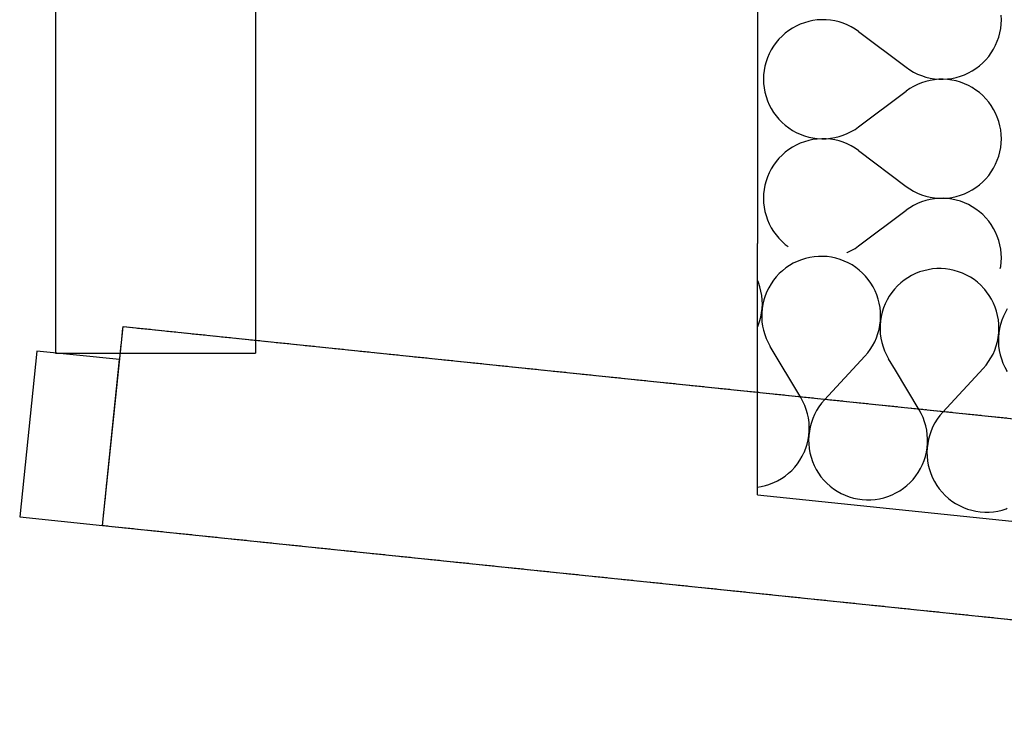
# Model space of a CAD drawing. Extents: x -18402 to 10376, y -5092 to 34139.
# Tile 61 of 78: x 4331 to 4390, y -2750 to -2707. Entities that reach past the tile are written whole.
import ezdxf

# ---------------------------------------------------------------- set-up
doc = ezdxf.new("R2010")
doc.units = 0
doc.linetypes.add('rdc_02$0$Tirets A', pattern=[2.2, 1.1, -1.1])
for name, color, linetype in [('0_XREF', 251, 'Continuous'), ('rdc_02$0$0._Étage_1_02-04 Mur.Construction', 251, 'Continuous'), ('rdc_02$0$0._Étage_1_02-05 Poteau.Construction', 251, 'Continuous'), ('rdc_02$0$0._Étage_1_02-06 Poutre.Construction', 251, 'Continuous'), ('rdc_02$0$0._Étage_1_A-AREA-____-OTLN.Modèle IFC', 251, 'Continuous')]:
    doc.layers.add(name, color=color, linetype=linetype)

# ---------------------------------------------------------------- blocks, each defined once
blk = doc.blocks.new('*X246', base_point=(-8045.97, -58706.23))
at = {"layer": 'rdc_02$0$0._Étage_1_02-04 Mur.Construction', "linetype": 'Continuous', "ltscale": 0.1}
for p, q in [((43771.51, -27217.57), (43769.23, -27218.89)), ((43773.88, -27216.42), (43771.51, -27217.57)), ((43776.33, -27215.45), (43773.88, -27216.42)), ((43778.85, -27214.67), (43776.33, -27215.45)), ((43781.41, -27214.07), (43778.85, -27214.67)), ((43784.02, -27213.66), (43781.41, -27214.07)), ((43786.64, -27213.45), (43784.02, -27213.66)), ((43789.28, -27213.43), (43786.64, -27213.45)), ((43791.91, -27213.6), (43789.28, -27213.43)), ((43794.52, -27213.97), (43791.91, -27213.6)), ((43797.09, -27214.53), (43794.52, -27213.97)), ((43799.62, -27215.27), (43797.09, -27214.53)), ((43802.09, -27216.21), (43799.62, -27215.27)), ((43804.48, -27217.32), (43802.09, -27216.21)), ((43806.78, -27218.6), (43804.48, -27217.32)), ((43763.05, -27223.8), (43761.25, -27225.73)), ((43764.99, -27222.02), (43763.05, -27223.8)), ((43767.05, -27220.38), (43764.99, -27222.02)), ((43769.23, -27218.89), (43767.05, -27220.38)), ((43808.98, -27220.05), (43806.78, -27218.6)), ((43811.07, -27221.66), (43808.98, -27220.05)), ((43813.03, -27223.42), (43811.07, -27221.66)), ((43814.86, -27225.32), (43813.03, -27223.42)), ((43844.93, -27223.77), (43842.56, -27224.91)), ((43847.38, -27222.8), (43844.93, -27223.77)), ((43849.9, -27222.01), (43847.38, -27222.8)), ((43852.46, -27221.41), (43849.9, -27222.01)), ((43855.07, -27221), (43852.46, -27221.41)), ((43857.69, -27220.79), (43855.07, -27221)), ((43860.33, -27220.77), (43857.69, -27220.79)), ((43862.96, -27220.94), (43860.33, -27220.77)), ((43865.57, -27221.31), (43862.96, -27220.94)), ((43868.14, -27221.87), (43865.57, -27221.31)), ((43870.67, -27222.62), (43868.14, -27221.87)), ((43873.14, -27223.55), (43870.67, -27222.62)), ((43875.53, -27224.66), (43873.14, -27223.55)), ((43750.6, -27229.18), (43750, -27227.74)), ((43751.44, -27231.68), (43750.6, -27229.18)), ((43758.11, -27229.95), (43756.77, -27232.23)), ((43759.6, -27227.78), (43758.11, -27229.95)), ((43761.25, -27225.73), (43759.6, -27227.78)), ((43816.54, -27227.34), (43814.86, -27225.32)), ((43818.07, -27229.49), (43816.54, -27227.34)), ((43819.44, -27231.74), (43818.07, -27229.49)), ((43836.04, -27229.36), (43834.1, -27231.15)), ((43838.1, -27227.72), (43836.04, -27229.36)), ((43840.28, -27226.23), (43838.1, -27227.72)), ((43842.56, -27224.91), (43840.28, -27226.23)), ((43877.83, -27225.94), (43875.53, -27224.66)), ((43880.03, -27227.39), (43877.83, -27225.94)), ((43882.12, -27229), (43880.03, -27227.39)), ((43884.08, -27230.76), (43882.12, -27229)), ((43752.09, -27234.23), (43751.44, -27231.68)), ((43752.56, -27236.83), (43752.09, -27234.23)), ((43755.61, -27234.6), (43754.63, -27237.04)), ((43756.77, -27232.23), (43755.61, -27234.6)), ((43820.63, -27234.09), (43819.44, -27231.74)), ((43821.65, -27236.52), (43820.63, -27234.09)), ((43830.65, -27235.13), (43829.16, -27237.3)), ((43832.3, -27233.07), (43830.65, -27235.13)), ((43834.1, -27231.15), (43832.3, -27233.07)), ((43885.91, -27232.66), (43884.08, -27230.76)), ((43886.49, -27233.36), (43885.91, -27232.66)), ((43752.83, -27239.45), (43752.56, -27236.83)), ((43752.78, -27244.72), (43752.9, -27242.08)), ((43753.22, -27242.12), (43752.8, -27244.72)), ((43752.9, -27242.08), (43752.83, -27239.45)), ((43753.83, -27239.55), (43753.22, -27242.12)), ((43754.63, -27237.04), (43753.83, -27239.55)), ((43822.49, -27239.02), (43821.65, -27236.52)), ((43823.15, -27241.57), (43822.49, -27239.02)), ((43823.61, -27244.17), (43823.15, -27241.57)), ((43826.66, -27241.94), (43825.68, -27244.38)), ((43827.82, -27239.57), (43826.66, -27241.94)), ((43829.16, -27237.3), (43827.82, -27239.57)), ((43751.96, -27249.92), (43752.47, -27247.33)), ((43752.47, -27247.33), (43752.78, -27244.72)), ((43752.57, -27247.34), (43752.53, -27249.98)), ((43752.8, -27244.72), (43752.57, -27247.34)), ((43823.88, -27246.79), (43823.61, -27244.17)), ((43823.95, -27249.42), (43823.88, -27246.79)), ((43824.88, -27246.89), (43824.27, -27249.46)), ((43825.68, -27244.38), (43824.88, -27246.89)), ((43750.39, -27254.95), (43751.27, -27252.46)), ((43751.27, -27252.46), (43751.96, -27249.92)), ((43752.53, -27249.98), (43752.69, -27252.61)), ((43752.69, -27252.61), (43753.05, -27255.22)), ((43823.52, -27254.67), (43823.83, -27252.06)), ((43823.85, -27252.06), (43823.62, -27254.68)), ((43823.83, -27252.06), (43823.95, -27249.42)), ((43824.27, -27249.46), (43823.85, -27252.06)), ((43750, -27255.83), (43750.39, -27254.95)), ((43753.05, -27255.22), (43753.59, -27257.8)), ((43753.59, -27257.8), (43754.33, -27260.33)), ((43821.44, -27262.29), (43822.32, -27259.8)), ((43822.32, -27259.8), (43823.01, -27257.26)), ((43823.01, -27257.26), (43823.52, -27254.67)), ((43823.62, -27254.68), (43823.58, -27257.32)), ((43823.58, -27257.32), (43823.74, -27259.95)), ((43754.33, -27260.33), (43755.25, -27262.8)), ((43755.25, -27262.8), (43756.34, -27265.2)), ((43756.34, -27265.2), (43757.62, -27267.5)), ((43819.14, -27267.03), (43820.38, -27264.7)), ((43820.38, -27264.7), (43821.44, -27262.29)), ((43823.74, -27259.95), (43824.1, -27262.56)), ((43824.1, -27262.56), (43824.64, -27265.14)), ((43824.64, -27265.14), (43825.38, -27267.67)), ((43775.99, -27298.13), (43757.62, -27267.5)), ((43814.46, -27273.38), (43816.17, -27271.38)), ((43816.17, -27271.38), (43817.74, -27269.26)), ((43817.74, -27269.26), (43819.14, -27267.03)), ((43825.38, -27267.67), (43826.3, -27270.14)), ((43826.3, -27270.14), (43827.39, -27272.54)), ((43790.2, -27299.59), (43814.46, -27273.38)), ((43827.39, -27272.54), (43828.67, -27274.85)), ((43832.82, -27281.77), (43828.67, -27274.85)), ((43777.27, -27300.43), (43775.99, -27298.13)), ((43778.36, -27302.83), (43777.27, -27300.43)), ((43790.2, -27299.59), (43788.49, -27301.59)), ((43779.28, -27305.3), (43778.36, -27302.83)), ((43780.02, -27307.83), (43779.28, -27305.3)), ((43785.52, -27305.94), (43784.28, -27308.27)), ((43786.92, -27303.71), (43785.52, -27305.94)), ((43788.49, -27301.59), (43786.92, -27303.71)), ((43780.56, -27310.41), (43780.02, -27307.83)), ((43780.92, -27313.02), (43780.56, -27310.41)), ((43781.08, -27315.65), (43780.92, -27313.02)), ((43783.22, -27310.69), (43782.34, -27313.17)), ((43784.28, -27308.27), (43783.22, -27310.69)), ((43780.81, -27320.91), (43781.04, -27318.29)), ((43781.14, -27318.3), (43780.83, -27320.91)), ((43781.04, -27318.29), (43781.08, -27315.65)), ((43781.65, -27315.71), (43781.14, -27318.3)), ((43782.34, -27313.17), (43781.65, -27315.71)), ((43779.78, -27326.08), (43780.39, -27323.51)), ((43780.39, -27323.51), (43780.81, -27320.91)), ((43780.83, -27320.91), (43780.71, -27323.55)), ((43780.71, -27323.55), (43780.78, -27326.18)), ((43778, -27331.03), (43778.98, -27328.59)), ((43778.98, -27328.59), (43779.78, -27326.08)), ((43780.78, -27326.18), (43781.02, -27328.5)), ((43777.83, -27331.38), (43778, -27331.03)), ((43750, -27351.9), (43752.2, -27351.56)), ((43752.2, -27351.56), (43754.76, -27350.96)), ((43754.76, -27350.96), (43756.83, -27350.32))]:
    blk.add_line(p, q, dxfattribs=at)
blk = doc.blocks.new('*X249', base_point=(-8045.97, -58706.23))
at = {"layer": 'rdc_02$0$0._Étage_1_02-04 Mur.Construction', "linetype": 'Continuous', "ltscale": 0.1}
for p, q in [((43887.59, -27234.69), (43886.49, -27233.36)), ((43889.12, -27236.83), (43887.59, -27234.69)), ((43890.49, -27239.09), (43889.12, -27236.83)), ((43891.68, -27241.43), (43890.49, -27239.09)), ((43892.7, -27243.86), (43891.68, -27241.43)), ((43893.54, -27246.36), (43892.7, -27243.86)), ((43894.2, -27248.92), (43893.54, -27246.36)), ((43898.87, -27246.91), (43897.71, -27249.28)), ((43900, -27244.99), (43898.87, -27246.91)), ((43894.66, -27251.51), (43894.2, -27248.92)), ((43894.93, -27254.13), (43894.66, -27251.51)), ((43896.73, -27251.72), (43895.93, -27254.24)), ((43897.71, -27249.28), (43896.73, -27251.72)), ((43894.57, -27262.02), (43894.88, -27259.4)), ((43894.9, -27259.4), (43894.67, -27262.03)), ((43894.88, -27259.4), (43895, -27256.77)), ((43895.32, -27256.8), (43894.9, -27259.4)), ((43895, -27256.77), (43894.93, -27254.13)), ((43895.93, -27254.24), (43895.32, -27256.8)), ((43893.37, -27267.14), (43894.06, -27264.6)), ((43894.06, -27264.6), (43894.57, -27262.02)), ((43894.67, -27262.03), (43894.63, -27264.66)), ((43894.63, -27264.66), (43894.79, -27267.29)), ((43891.43, -27272.04), (43892.49, -27269.63)), ((43892.49, -27269.63), (43893.37, -27267.14)), ((43894.79, -27267.29), (43895.15, -27269.9)), ((43895.15, -27269.9), (43895.69, -27272.48)), ((43887.22, -27278.72), (43888.79, -27276.6)), ((43888.79, -27276.6), (43890.19, -27274.37)), ((43890.19, -27274.37), (43891.43, -27272.04)), ((43895.69, -27272.48), (43896.43, -27275.01)), ((43896.43, -27275.01), (43897.35, -27277.48)), ((43897.35, -27277.48), (43898.44, -27279.88)), ((43847.04, -27305.47), (43832.82, -27281.77)), ((43861.25, -27306.94), (43885.51, -27280.72)), ((43885.51, -27280.72), (43887.22, -27278.72)), ((43898.44, -27279.88), (43899.72, -27282.19)), ((43900, -27282.66), (43899.72, -27282.19)), ((43848.32, -27307.78), (43847.04, -27305.47)), ((43861.25, -27306.94), (43859.54, -27308.94)), ((43849.41, -27310.17), (43848.32, -27307.78)), ((43850.33, -27312.64), (43849.41, -27310.17)), ((43851.07, -27315.17), (43850.33, -27312.64)), ((43857.97, -27311.06), (43856.57, -27313.29)), ((43859.54, -27308.94), (43857.97, -27311.06)), ((43851.61, -27317.75), (43851.07, -27315.17)), ((43851.97, -27320.36), (43851.61, -27317.75)), ((43854.27, -27318.03), (43853.39, -27320.51)), ((43855.33, -27315.61), (43854.27, -27318.03)), ((43856.57, -27313.29), (43855.33, -27315.61)), ((43852.13, -27322.99), (43851.97, -27320.36)), ((43852.09, -27325.63), (43852.13, -27322.99)), ((43852.7, -27323.05), (43852.19, -27325.64)), ((43853.39, -27320.51), (43852.7, -27323.05)), ((43781.02, -27328.5), (43781.05, -27328.8)), ((43781.05, -27328.8), (43781.51, -27331.4)), ((43850.83, -27333.42), (43851.44, -27330.86)), ((43851.44, -27330.86), (43851.86, -27328.26)), ((43851.88, -27328.26), (43851.76, -27330.89)), ((43851.76, -27330.89), (43851.83, -27333.52)), ((43851.86, -27328.26), (43852.09, -27325.63)), ((43852.19, -27325.64), (43851.88, -27328.26)), ((43774.01, -27337.85), (43775.5, -27335.68)), ((43775.5, -27335.68), (43776.84, -27333.4)), ((43776.84, -27333.4), (43777.83, -27331.38)), ((43781.51, -27331.4), (43782.17, -27333.95)), ((43782.17, -27333.95), (43783.01, -27336.45)), ((43783.01, -27336.45), (43784.03, -27338.88)), ((43849.05, -27338.38), (43850.03, -27335.93)), ((43850.03, -27335.93), (43850.83, -27333.42)), ((43851.83, -27333.52), (43852.1, -27336.15)), ((43852.1, -27336.15), (43852.57, -27338.74)), ((43768.62, -27343.61), (43770.56, -27341.83)), ((43770.56, -27341.83), (43772.36, -27339.9)), ((43772.36, -27339.9), (43774.01, -27337.85)), ((43784.03, -27338.88), (43785.22, -27341.23)), ((43785.22, -27341.23), (43786.59, -27343.48)), ((43846.55, -27343.02), (43847.89, -27340.74)), ((43847.89, -27340.74), (43849.05, -27338.38)), ((43852.57, -27338.74), (43853.22, -27341.29)), ((43853.22, -27341.29), (43854.06, -27343.79)), ((43759.73, -27349.21), (43762.1, -27348.06)), ((43762.1, -27348.06), (43764.38, -27346.74)), ((43764.38, -27346.74), (43766.56, -27345.25)), ((43766.56, -27345.25), (43768.62, -27343.61)), ((43786.59, -27343.48), (43788.12, -27345.63)), ((43788.12, -27345.63), (43789.8, -27347.66)), ((43789.8, -27347.66), (43791.63, -27349.55)), ((43841.61, -27349.17), (43843.41, -27347.24)), ((43843.41, -27347.24), (43845.06, -27345.19)), ((43845.06, -27345.19), (43846.55, -27343.02)), ((43854.06, -27343.79), (43855.08, -27346.22)), ((43855.08, -27346.22), (43856.27, -27348.57)), ((43856.27, -27348.57), (43857.64, -27350.82)), ((43756.83, -27350.32), (43757.28, -27350.18)), ((43757.28, -27350.18), (43759.73, -27349.21)), ((43791.63, -27349.55), (43793.59, -27351.31)), ((43793.59, -27351.31), (43795.68, -27352.92)), ((43795.68, -27352.92), (43797.88, -27354.37)), ((43797.88, -27354.37), (43800.18, -27355.66)), ((43833.15, -27355.4), (43835.43, -27354.08)), ((43835.43, -27354.08), (43837.61, -27352.6)), ((43837.61, -27352.6), (43839.67, -27350.96)), ((43839.67, -27350.96), (43841.61, -27349.17)), ((43857.64, -27350.82), (43859.17, -27352.97)), ((43859.17, -27352.97), (43860.85, -27355)), ((43800.18, -27355.66), (43802.57, -27356.77)), ((43802.57, -27356.77), (43805.04, -27357.7)), ((43805.04, -27357.7), (43807.57, -27358.45)), ((43807.57, -27358.45), (43810.14, -27359)), ((43810.14, -27359), (43812.75, -27359.37)), ((43812.75, -27359.37), (43815.38, -27359.55)), ((43815.38, -27359.55), (43818.02, -27359.53)), ((43818.02, -27359.53), (43820.64, -27359.31)), ((43820.64, -27359.31), (43823.25, -27358.9)), ((43823.25, -27358.9), (43825.81, -27358.3)), ((43825.81, -27358.3), (43828.33, -27357.52)), ((43828.33, -27357.52), (43830.78, -27356.55)), ((43830.78, -27356.55), (43833.15, -27355.4)), ((43860.85, -27355), (43862.68, -27356.9)), ((43862.68, -27356.9), (43864.64, -27358.65)), ((43864.64, -27358.65), (43866.73, -27360.26)), ((43866.73, -27360.26), (43868.93, -27361.71)), ((43868.93, -27361.71), (43871.23, -27363)), ((43871.23, -27363), (43873.62, -27364.11)), ((43873.62, -27364.11), (43876.09, -27365.04)), ((43876.09, -27365.04), (43878.62, -27365.79)), ((43878.62, -27365.79), (43881.19, -27366.35)), ((43881.19, -27366.35), (43883.8, -27366.71)), ((43891.69, -27366.65), (43894.3, -27366.24)), ((43894.3, -27366.24), (43896.86, -27365.65)), ((43896.86, -27365.65), (43899.38, -27364.86)), ((43899.38, -27364.86), (43900, -27364.61)), ((43883.8, -27366.71), (43886.43, -27366.89)), ((43886.43, -27366.89), (43889.07, -27366.87)), ((43889.07, -27366.87), (43891.69, -27366.65))]:
    blk.add_line(p, q, dxfattribs=at)
blk = doc.blocks.new('*X263', base_point=(-8045.97, -58706.23))
at = {"layer": 'rdc_02$0$0._Étage_1_02-04 Mur.Construction', "linetype": 'Continuous', "ltscale": 0.1}
for p, q in [((43896.43, -27071.43), (43896.33, -27068.79)), ((43771, -27076.46), (43768.79, -27077.9)), ((43773.31, -27075.2), (43771, -27076.46)), ((43775.71, -27074.11), (43773.31, -27075.2)), ((43778.19, -27073.2), (43775.71, -27074.11)), ((43780.72, -27072.47), (43778.19, -27073.2)), ((43783.3, -27071.93), (43780.72, -27072.47)), ((43785.91, -27071.59), (43783.3, -27071.93)), ((43788.54, -27071.44), (43785.91, -27071.59)), ((43791.18, -27071.48), (43788.54, -27071.44)), ((43793.8, -27071.72), (43791.18, -27071.48)), ((43796.4, -27072.15), (43793.8, -27071.72)), ((43798.96, -27072.77), (43796.4, -27072.15)), ((43801.47, -27073.57), (43798.96, -27072.77)), ((43803.92, -27074.56), (43801.47, -27073.57)), ((43806.28, -27075.73), (43803.92, -27074.56)), ((43808.55, -27077.07), (43806.28, -27075.73)), ((43896.04, -27076.68), (43896.33, -27074.06)), ((43896.33, -27074.06), (43896.43, -27071.43)), ((43764.71, -27081.23), (43762.87, -27083.11)), ((43766.69, -27079.49), (43764.71, -27081.23)), ((43768.79, -27077.9), (43766.69, -27079.49)), ((43810.71, -27078.57), (43808.55, -27077.07)), ((43810.71, -27078.57), (43839.29, -27100)), ((43894.02, -27084.31), (43894.88, -27081.82)), ((43894.88, -27081.82), (43895.56, -27079.27)), ((43895.56, -27079.27), (43896.04, -27076.68)), ((43759.62, -27087.26), (43758.23, -27089.5)), ((43761.17, -27085.13), (43759.62, -27087.26)), ((43762.87, -27083.11), (43761.17, -27085.13)), ((43891.77, -27089.07), (43892.98, -27086.73)), ((43892.98, -27086.73), (43894.02, -27084.31)), ((43755.98, -27094.26), (43755.12, -27096.75)), ((43757.02, -27091.84), (43755.98, -27094.26)), ((43758.23, -27089.5), (43757.02, -27091.84)), ((43887.13, -27095.46), (43888.83, -27093.45)), ((43888.83, -27093.45), (43890.38, -27091.31)), ((43890.38, -27091.31), (43891.77, -27089.07)), ((43754.44, -27099.3), (43753.96, -27101.89)), ((43755.12, -27096.75), (43754.44, -27099.3)), ((43839.29, -27100), (43841.45, -27101.5)), ((43881.21, -27100.68), (43883.31, -27099.08)), ((43883.31, -27099.08), (43885.29, -27097.34)), ((43885.29, -27097.34), (43887.13, -27095.46)), ((43753.67, -27104.51), (43753.57, -27107.14)), ((43753.96, -27101.89), (43753.67, -27104.51)), ((43841.45, -27101.5), (43843.72, -27102.84)), ((43843.72, -27102.84), (43846.08, -27104.01)), ((43846.08, -27104.01), (43848.53, -27105)), ((43848.53, -27105), (43851.04, -27105.81)), ((43851.04, -27105.81), (43853.6, -27106.43)), ((43866.7, -27106.64), (43869.28, -27106.1)), ((43869.28, -27106.1), (43871.81, -27105.37)), ((43871.81, -27105.37), (43874.29, -27104.46)), ((43874.29, -27104.46), (43876.69, -27103.37)), ((43876.69, -27103.37), (43879, -27102.11)), ((43879, -27102.11), (43881.21, -27100.68)), ((43753.57, -27107.14), (43753.67, -27109.78)), ((43753.67, -27109.78), (43753.96, -27112.4)), ((43843.72, -27111.44), (43841.45, -27112.78)), ((43846.08, -27110.28), (43843.72, -27111.44)), ((43848.53, -27109.29), (43846.08, -27110.28)), ((43851.04, -27108.48), (43848.53, -27109.29)), ((43853.6, -27107.86), (43851.04, -27108.48)), ((43853.6, -27106.43), (43856.2, -27106.86)), ((43856.2, -27107.43), (43853.6, -27107.86)), ((43856.2, -27106.86), (43858.82, -27107.09)), ((43858.82, -27107.19), (43856.2, -27107.43)), ((43858.82, -27107.09), (43861.46, -27107.14)), ((43861.46, -27107.15), (43858.82, -27107.19)), ((43861.46, -27107.14), (43864.09, -27106.98)), ((43864.09, -27107.3), (43861.46, -27107.15)), ((43864.09, -27106.98), (43866.7, -27106.64)), ((43866.7, -27107.65), (43864.09, -27107.3)), ((43869.28, -27108.19), (43866.7, -27107.65)), ((43871.81, -27108.91), (43869.28, -27108.19)), ((43874.29, -27109.82), (43871.81, -27108.91)), ((43876.69, -27110.91), (43874.29, -27109.82)), ((43879, -27112.18), (43876.69, -27110.91)), ((43753.96, -27112.4), (43754.44, -27114.99)), ((43754.44, -27114.99), (43755.12, -27117.53)), ((43755.12, -27117.53), (43755.98, -27120.03)), ((43810.71, -27135.71), (43839.29, -27114.29)), ((43841.45, -27112.78), (43839.29, -27114.29)), ((43881.21, -27113.61), (43879, -27112.18)), ((43883.31, -27115.2), (43881.21, -27113.61)), ((43885.29, -27116.94), (43883.31, -27115.2)), ((43887.13, -27118.83), (43885.29, -27116.94)), ((43755.98, -27120.03), (43757.02, -27122.45)), ((43757.02, -27122.45), (43758.23, -27124.79)), ((43888.83, -27120.84), (43887.13, -27118.83)), ((43890.38, -27122.97), (43888.83, -27120.84)), ((43891.77, -27125.21), (43890.38, -27122.97)), ((43758.23, -27124.79), (43759.62, -27127.03)), ((43759.62, -27127.03), (43761.17, -27129.16)), ((43761.17, -27129.16), (43762.87, -27131.17)), ((43892.98, -27127.55), (43891.77, -27125.21)), ((43894.02, -27129.97), (43892.98, -27127.55)), ((43762.87, -27131.17), (43764.71, -27133.06)), ((43764.71, -27133.06), (43766.69, -27134.8)), ((43766.69, -27134.8), (43768.79, -27136.39)), ((43808.55, -27137.22), (43810.71, -27135.71)), ((43894.88, -27132.47), (43894.02, -27129.97)), ((43895.56, -27135.01), (43894.88, -27132.47)), ((43896.04, -27137.6), (43895.56, -27135.01)), ((43768.79, -27136.39), (43771, -27137.82)), ((43771, -27137.82), (43773.31, -27139.09)), ((43773.31, -27139.09), (43775.71, -27140.18)), ((43775.71, -27140.18), (43778.19, -27141.09)), ((43778.19, -27141.09), (43780.72, -27141.81)), ((43796.4, -27142.14), (43798.96, -27141.52)), ((43798.96, -27141.52), (43801.47, -27140.71)), ((43801.47, -27140.71), (43803.92, -27139.72)), ((43803.92, -27139.72), (43806.28, -27138.56)), ((43806.28, -27138.56), (43808.55, -27137.22)), ((43896.33, -27140.22), (43896.04, -27137.6)), ((43896.43, -27142.86), (43896.33, -27140.22)), ((43773.31, -27146.63), (43771, -27147.89)), ((43775.71, -27145.54), (43773.31, -27146.63)), ((43778.19, -27144.63), (43775.71, -27145.54)), ((43780.72, -27143.9), (43778.19, -27144.63)), ((43780.72, -27141.81), (43783.3, -27142.35)), ((43783.3, -27143.36), (43780.72, -27143.9)), ((43783.3, -27142.35), (43785.91, -27142.7)), ((43785.91, -27143.02), (43783.3, -27143.36)), ((43785.91, -27142.7), (43788.54, -27142.85)), ((43788.54, -27142.86), (43785.91, -27143.02)), ((43788.54, -27142.85), (43791.18, -27142.81)), ((43791.18, -27142.91), (43788.54, -27142.86)), ((43791.18, -27142.81), (43793.8, -27142.57)), ((43793.8, -27143.14), (43791.18, -27142.91)), ((43793.8, -27142.57), (43796.4, -27142.14)), ((43796.4, -27143.57), (43793.8, -27143.14)), ((43798.96, -27144.19), (43796.4, -27143.57)), ((43801.47, -27145), (43798.96, -27144.19)), ((43803.92, -27145.99), (43801.47, -27145)), ((43806.28, -27147.16), (43803.92, -27145.99)), ((43808.55, -27148.5), (43806.28, -27147.16)), ((43896.04, -27148.11), (43896.33, -27145.49)), ((43896.33, -27145.49), (43896.43, -27142.86)), ((43764.71, -27152.66), (43762.87, -27154.54)), ((43766.69, -27150.92), (43764.71, -27152.66)), ((43768.79, -27149.32), (43766.69, -27150.92)), ((43771, -27147.89), (43768.79, -27149.32)), ((43810.71, -27150), (43808.55, -27148.5)), ((43810.71, -27150), (43839.29, -27171.43)), ((43894.02, -27155.74), (43894.88, -27153.25)), ((43894.88, -27153.25), (43895.56, -27150.7)), ((43895.56, -27150.7), (43896.04, -27148.11)), ((43759.62, -27158.69), (43758.23, -27160.93)), ((43761.17, -27156.55), (43759.62, -27158.69)), ((43762.87, -27154.54), (43761.17, -27156.55)), ((43891.77, -27160.5), (43892.98, -27158.16)), ((43892.98, -27158.16), (43894.02, -27155.74)), ((43757.02, -27163.27), (43755.98, -27165.69)), ((43758.23, -27160.93), (43757.02, -27163.27)), ((43887.13, -27166.89), (43888.83, -27164.87)), ((43888.83, -27164.87), (43890.38, -27162.74)), ((43890.38, -27162.74), (43891.77, -27160.5)), ((43754.44, -27170.73), (43753.96, -27173.32)), ((43755.12, -27168.18), (43754.44, -27170.73)), ((43755.98, -27165.69), (43755.12, -27168.18)), ((43881.21, -27172.1), (43883.31, -27170.51)), ((43883.31, -27170.51), (43885.29, -27168.77)), ((43885.29, -27168.77), (43887.13, -27166.89)), ((43753.67, -27175.94), (43753.57, -27178.57)), ((43753.96, -27173.32), (43753.67, -27175.94)), ((43839.29, -27171.43), (43841.45, -27172.93)), ((43841.45, -27172.93), (43843.72, -27174.27)), ((43843.72, -27174.27), (43846.08, -27175.44)), ((43846.08, -27175.44), (43848.53, -27176.43)), ((43848.53, -27176.43), (43851.04, -27177.23)), ((43869.28, -27177.53), (43871.81, -27176.8)), ((43871.81, -27176.8), (43874.29, -27175.89)), ((43874.29, -27175.89), (43876.69, -27174.8)), ((43876.69, -27174.8), (43879, -27173.54)), ((43879, -27173.54), (43881.21, -27172.1)), ((43753.57, -27178.57), (43753.67, -27181.21)), ((43753.67, -27181.21), (43753.96, -27183.82)), ((43843.72, -27182.87), (43841.45, -27184.21)), ((43846.08, -27181.71), (43843.72, -27182.87)), ((43848.53, -27180.72), (43846.08, -27181.71)), ((43851.04, -27179.91), (43848.53, -27180.72)), ((43851.04, -27177.23), (43853.6, -27177.85)), ((43853.6, -27179.29), (43851.04, -27179.91)), ((43853.6, -27177.85), (43856.2, -27178.28)), ((43856.2, -27178.86), (43853.6, -27179.29)), ((43856.2, -27178.28), (43858.82, -27178.52)), ((43858.82, -27178.62), (43856.2, -27178.86)), ((43858.82, -27178.52), (43861.46, -27178.56)), ((43861.46, -27178.58), (43858.82, -27178.62)), ((43861.46, -27178.56), (43864.09, -27178.41)), ((43864.09, -27178.73), (43861.46, -27178.58)), ((43864.09, -27178.41), (43866.7, -27178.07)), ((43866.7, -27179.08), (43864.09, -27178.73)), ((43866.7, -27178.07), (43869.28, -27177.53)), ((43869.28, -27179.61), (43866.7, -27179.08)), ((43871.81, -27180.34), (43869.28, -27179.61)), ((43874.29, -27181.25), (43871.81, -27180.34)), ((43876.69, -27182.34), (43874.29, -27181.25)), ((43879, -27183.61), (43876.69, -27182.34)), ((43753.96, -27183.82), (43754.44, -27186.42)), ((43754.44, -27186.42), (43755.12, -27188.96)), ((43755.12, -27188.96), (43755.98, -27191.45)), ((43810.71, -27207.14), (43839.29, -27185.71)), ((43841.45, -27184.21), (43839.29, -27185.71)), ((43881.21, -27185.04), (43879, -27183.61)), ((43883.31, -27186.63), (43881.21, -27185.04)), ((43885.29, -27188.37), (43883.31, -27186.63)), ((43887.13, -27190.25), (43885.29, -27188.37)), ((43755.98, -27191.45), (43757.02, -27193.88)), ((43757.02, -27193.88), (43758.23, -27196.21)), ((43888.83, -27192.27), (43887.13, -27190.25)), ((43890.38, -27194.4), (43888.83, -27192.27)), ((43891.77, -27196.64), (43890.38, -27194.4)), ((43758.23, -27196.21), (43759.62, -27198.46)), ((43759.62, -27198.46), (43761.17, -27200.59)), ((43761.17, -27200.59), (43762.87, -27202.6)), ((43892.98, -27198.98), (43891.77, -27196.64)), ((43894.02, -27201.4), (43892.98, -27198.98)), ((43762.87, -27202.6), (43764.71, -27204.49)), ((43764.71, -27204.49), (43766.69, -27206.23)), ((43766.69, -27206.23), (43768.49, -27207.59)), ((43894.88, -27203.89), (43894.02, -27201.4)), ((43895.56, -27206.44), (43894.88, -27203.89)), ((43896.04, -27209.03), (43895.56, -27206.44)), ((43803.72, -27211.23), (43803.92, -27211.15)), ((43803.92, -27211.15), (43806.28, -27209.98)), ((43806.28, -27209.98), (43808.55, -27208.65)), ((43808.55, -27208.65), (43810.71, -27207.14)), ((43896.33, -27211.65), (43896.04, -27209.03)), ((43896.43, -27214.29), (43896.33, -27211.65)), ((43896.04, -27219.54), (43896.33, -27216.92)), ((43896.33, -27216.92), (43896.43, -27214.29)), ((43895.81, -27220.75), (43896.04, -27219.54))]:
    blk.add_line(p, q, dxfattribs=at)
blk = doc.blocks.new('rdc_02')
at = {"layer": 'rdc_02$0$0._Étage_1_02-04 Mur.Construction', "linetype": 'Continuous', "ltscale": 0.1, "flags": 128}
for points in [[(4375, -2534.01), (4375, -2720.568)], [(4375, -2735.648), (4375, -2720.568)], [(4375, -2735.648), (4423.524, -2740.662)]]:
    blk.add_lwpolyline(points, dxfattribs=at)
at = {"layer": 'rdc_02$0$0._Étage_1_02-05 Poteau.Construction', "linetype": 'Continuous', "ltscale": 0.1, "flags": 128}
blk.add_lwpolyline([(4330.689, -2736.973), (4335.663, -2737.487), (4336.691, -2727.54), (4331.717, -2727.026)], close=True, dxfattribs=at)
blk.add_lwpolyline([(4330.689, -2736.973), (4335.663, -2737.487), (4336.691, -2727.54), (4331.717, -2727.026)], close=True, dxfattribs=at)
at = {"layer": 'rdc_02$0$0._Étage_1_02-06 Poutre.Construction', "linetype": 'Continuous', "ltscale": 0.1}
for p, q in [((4332.848, -2539), (4332.848, -2727.143)), ((4332.848, -2539), (4332.848, -2727.143)), ((4344.848, -2539), (4344.848, -2727.143)), ((4344.848, -2539), (4344.848, -2727.143)), ((4335.663, -2737.487), (4336.897, -2725.551)), ((4335.663, -2737.487), (4336.897, -2725.551)), ((4336.897, -2725.551), (5871.457, -2884.25)), ((4336.897, -2725.551), (5871.457, -2884.25)), ((4332.848, -2727.143), (4344.848, -2727.143)), ((4332.848, -2727.143), (4344.848, -2727.143)), ((4335.663, -2737.487), (5870.223, -2896.186)), ((4335.663, -2737.487), (5870.223, -2896.186))]:
    blk.add_line(p, q, dxfattribs=at)
at = {"layer": 'rdc_02$0$0._Étage_1_02-06 Poutre.Construction', "linetype": 'rdc_02$0$Tirets A', "ltscale": 0.1}
for p, q in [((4332.848, -2539), (4332.848, -2727.143)), ((4332.848, -2539), (4332.848, -2727.143)), ((4332.848, -2539.028), (4332.848, -2727.143)), ((4332.848, -2539.028), (4332.848, -2727.143)), ((4344.848, -2539), (4344.848, -2727.143)), ((4344.848, -2539), (4344.848, -2727.143)), ((4344.848, -2539), (4344.848, -2727.143)), ((4344.848, -2539), (4344.848, -2727.143)), ((4335.663, -2737.487), (4336.897, -2725.551)), ((4335.663, -2737.487), (4336.897, -2725.551)), ((4335.663, -2737.487), (4336.897, -2725.551)), ((4335.663, -2737.487), (4336.897, -2725.551)), ((4336.897, -2725.551), (5871.457, -2884.25)), ((4336.897, -2725.551), (5871.457, -2884.25)), ((4336.897, -2725.551), (5871.457, -2884.25)), ((4336.897, -2725.551), (5871.457, -2884.25)), ((4332.848, -2727.143), (4344.848, -2727.143)), ((4332.848, -2727.143), (4344.848, -2727.143)), ((4332.848, -2727.143), (4344.848, -2727.143)), ((4332.848, -2727.143), (4344.848, -2727.143)), ((4335.663, -2737.487), (5870.223, -2896.186)), ((4335.663, -2737.487), (5870.223, -2896.186)), ((4335.663, -2737.487), (5870.223, -2896.186)), ((4335.663, -2737.487), (5870.223, -2896.186))]:
    blk.add_line(p, q, dxfattribs=at)
at = {"layer": 'rdc_02$0$0._Étage_1_A-AREA-____-OTLN.Modèle IFC', "linetype": 'Continuous', "ltscale": 0.1, "xscale": 0.1, "yscale": 0.1, "zscale": 0.1}
for name in ['*X263', '*X246', '*X249']:
    blk.add_blockref(name, (-804.597, -5870.623), dxfattribs=at)

msp = doc.modelspace()

# ---------------------------------------------------------------- block references
at = {"layer": '0_XREF'}
msp.add_blockref('rdc_02', (0, 0), dxfattribs=at)

doc.saveas('drawing.dxf')
